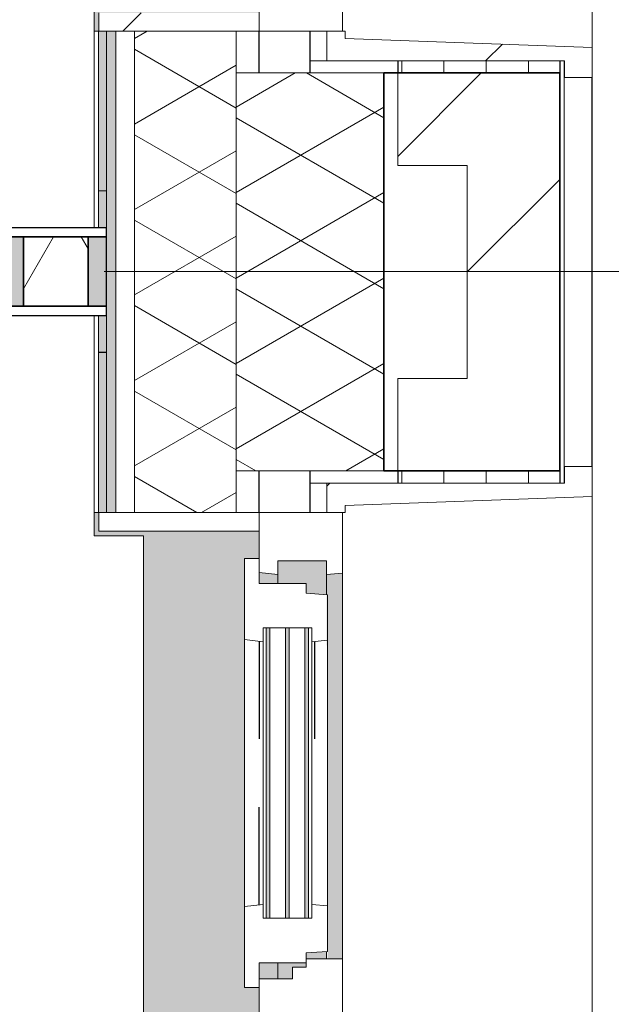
# Model space of a CAD drawing. Extents: x 3176 to 58266, y 1852 to 38199.
# Tile 237 of 256: x 54203 to 54842, y 29536 to 30601. Entities that reach past the tile are written whole.
import ezdxf

# ---------------------------------------------------------------- set-up
doc = ezdxf.new("R2010")
doc.units = 0
doc.header["$LTSCALE"] = 50
doc.linetypes.add('Onderlegger 1e verdieping$0$gestippeld', pattern=[6.35, 3.175, -3.175])
doc.linetypes.add('Onderlegger 1e verdieping$0$stramien', pattern=[22.225, 12.7, -3.175, 3.175, -3.175])
doc.layers.get('0').update_dxf_attribs({"linetype": 'CONTINUOUS'})
for name, color, linetype, lineweight in [('Onderlegger 1e verdieping$0$A-DETL-MBND', 8, 'CONTINUOUS', 18), ('Onderlegger 1e verdieping$0$A-GLAZ', 8, 'CONTINUOUS', 25), ('Onderlegger 1e verdieping$0$A-GLAZ-GLAS', 8, 'CONTINUOUS', 25), ('Onderlegger 1e verdieping$0$A-WALL', 8, 'CONTINUOUS', 25), ('Onderlegger 1e verdieping$0$A-WALL-PATT', 8, 'CONTINUOUS', 50), ('Onderlegger 1e verdieping$0$I-WALL', 8, 'CONTINUOUS', 25), ('Onderlegger 1e verdieping$0$S-GRID', 8, 'CONTINUOUS', 18)]:
    doc.layers.add(name, color=color, linetype=linetype, lineweight=lineweight)
pattern_1 = [(270, (58316.48, 35828.203), (45.688, 3e-15), []), (0, (58316.48, 35828.2), (45.688, 105), [45.688, -45.688])]
pattern_2 = [(315, (-31244.54, 54611.6), (212.132, 212.132), [])]
pattern_3 = [(315, (-29411.2, 54611.6), (212.132, 212.132), [])]

# ---------------------------------------------------------------- blocks, each defined once
blk = doc.blocks.new('Onderlegger 1e verdieping$0$22_KA_systeempanel_dicht - staal-V115-Plotview 1e Verdieping - schaal 1 op 100')
at = {"layer": 'Onderlegger 1e verdieping$0$A-GLAZ', "lineweight": 18}
h = blk.add_hatch(color=256, dxfattribs=at)
h.paths.add_polyline_path([(55, -37.5), (55, 37.5), (35, 37.5), (35, -37.5)], flags=0)
h.paths.add_polyline_path([(-55, -37.5), (-35, -37.5), (-35, 37.5), (-55, 37.5)], flags=0)
h = blk.add_hatch(dxfattribs=at)
h.set_pattern_fill('FP_145', color=256, style=0, pattern_type=2)
h.set_pattern_definition([(60, (-54241.6, -30328.2), (-103.92305, 60), []), (120, (-54241.6, -30328.2), (-103.92305, -60), [])])
h.paths.add_polyline_path([(35, -37.5), (35, 37.5), (-35, 37.5), (-35, -37.5)], flags=0)
at = {"layer": 'Onderlegger 1e verdieping$0$A-GLAZ'}
for p, q in [((55, 47.5), (-55, 47.5)), ((-55, 47.5), (-55, 37.5)), ((55, 37.5), (55, 47.5)), ((-55, 37.5), (55, 37.5)), ((-35, 37.5), (-55, 37.5)), ((-55, 37.5), (-55, -37.5)), ((35, 37.5), (-35, 37.5)), ((-35, 37.5), (-35, -37.5)), ((-35, -37.5), (-35, 37.5)), ((35, -37.5), (35, 37.5)), ((55, 37.5), (35, 37.5)), ((35, 37.5), (35, -37.5)), ((55, -37.5), (55, 37.5)), ((55, -37.5), (-55, -37.5)), ((-55, -37.5), (-55, -47.5)), ((-55, -37.5), (-35, -37.5)), ((-35, -37.5), (35, -37.5)), ((35, -37.5), (55, -37.5)), ((55, -47.5), (55, -37.5)), ((-55, -47.5), (55, -47.5))]:
    blk.add_line(p, q, dxfattribs=at)
blk = doc.blocks.new('Onderlegger 1e verdieping$0$31_KA_Houten kozijn metselwerkgevel met draaiend deel verdieping - 31_KA_Houten kozijn metselwerkgevel met draaiend deel verdieping-V236-Plotview 1e Verdieping - schaal 1 op 100')
at = {"layer": 'Onderlegger 1e verdieping$0$A-GLAZ'}
blk.add_hatch(color=256, dxfattribs=at).paths.add_polyline_path([(-656.5, 323.5), (-636.5, 323.5), (-636.5, 150), (143, 150), (143, 166), (607, 166), (607, 150), (636.5, 150), (636.5, 323.5), (656.5, 323.5), (656.5, 328.5), (631.5, 328.5), (631.5, 275), (-631.5, 275), (-631.5, 328.5), (-656.5, 328.5)], flags=0)
at = {"layer": 'Onderlegger 1e verdieping$0$A-GLAZ', "lineweight": 18}
h = blk.add_hatch(dxfattribs=at)
h.set_pattern_fill('FP_297', color=256, style=0, pattern_type=2)
h.set_pattern_definition(pattern_2)
h.paths.add_polyline_path([(-656.5, 213.6), (-656.5, 150), (-636.5, 150), (-636.8, 323.5), (-656.5, 323.5)], flags=0)
h.paths.add_polyline_path([(636.5, 213.6), (636.5, 150), (656.5, 150), (656.5, 323.5), (636.5, 323.5)], flags=0)
h = blk.add_hatch(dxfattribs=at)
h.set_pattern_fill('FP_297', color=256, style=0, pattern_type=2)
h.set_pattern_definition(pattern_2)
h.paths.add_polyline_path([(-706.5, -180.1), (-706.5, -210.1), (-673.9, -210.1), (-664.2, 56.9), (-656.5, 56.9), (-656.5, 76.9), (-688.5, 76.9), (-688.5, -180.1)], flags=0)
for p, q in [((-656.5, 323.5), (-656.5, 328.5)), ((-636.5, 323.5), (-656.5, 323.5)), ((-656.5, 323.5), (-656.5, 150)), ((-656.5, 150), (-636.5, 150)), ((-591.8, 150), (-656.5, 150)), ((-656.5, 150), (-656.5, 60)), ((-688.5, 94.9), (-688.5, 76.9)), ((-656.5, 76.9), (-688.5, 76.9)), ((-688.5, 76.9), (-688.5, -180.1)), ((-656.5, 56.9), (-656.5, 76.9)), ((-673.9, -210.1), (-664.2, 56.9)), ((-664.2, 56.9), (-656.5, 56.9)), ((-656.5, 60), (-591.1, 60)), ((-688.5, -180.1), (-706.5, -180.1)), ((-706.5, -180.1), (-706.5, -210.1)), ((-706.5, -210.1), (-673.9, -210.1)), ((673.9, -210.1), (-673.9, -210.1))]:
    blk.add_line(p, q, dxfattribs=at)
blk = doc.blocks.new('Onderlegger 1e verdieping$0$31_KA_Houten kozijn metselwerkgevel met draaiend deel verdieping - 31_KA_Houten kozijn metselwerkgevel met draaiend deel verdieping-V245-Plotview 1e Verdieping - schaal 1 op 100')
at = {"layer": 'Onderlegger 1e verdieping$0$A-GLAZ'}
blk.add_hatch(color=256, dxfattribs=at).paths.add_polyline_path([(-656.5, 323.5), (-636.5, 323.5), (-636.5, 150), (143, 150), (143, 166), (607, 166), (607, 150), (636.5, 150), (636.5, 323.5), (656.5, 323.5), (656.5, 328.5), (631.5, 328.5), (631.5, 275), (-631.5, 275), (-631.5, 328.5), (-656.5, 328.5)], flags=0)
h = blk.add_hatch(color=256, dxfattribs=at)
h.paths.add_polyline_path([(-591.8, 150), (-589.5, 129.8), (92, 129.8), (94.3, 150), (-589.5, 150)], flags=0)
h.paths.add_polyline_path([(152.5, 145.8), (152.5, 129.8), (170, 129.8), (170, 150), (152.5, 150)], flags=0)
h.paths.add_polyline_path([(580, 145.8), (580, 129.8), (589.5, 129.8), (591.8, 150), (580, 150)], flags=0)
at = {"layer": 'Onderlegger 1e verdieping$0$A-GLAZ', "lineweight": 18}
h = blk.add_hatch(dxfattribs=at)
h.set_pattern_fill('FP_304', color=256, style=0, pattern_type=2)
h.set_pattern_definition(pattern_3)
h.paths.add_polyline_path([(92, 129.8), (107, 129.8), (107, 77), (92, 77), (93.6, 60), (174, 60), (174, 99), (165, 99), (165, 114), (152.5, 114), (152.5, 150), (94.3, 150)], flags=0)
at = {"layer": 'Onderlegger 1e verdieping$0$A-GLAZ'}
h = blk.add_hatch(color=256, dxfattribs=at)
h.paths.add_polyline_path([(-604.5, 101.3), (-604.5, 84.3), (107, 84.3), (107, 101.3), (-591.8, 101.3)], flags=0)
h.paths.add_polyline_path([(-604.5, 129.8), (-604.5, 126.3), (107, 126.3), (107, 129.8), (-591.8, 129.8)], flags=0)
h.paths.add_polyline_path([(-604.5, 105.3), (107, 105.3), (107, 122.3), (-604.5, 122.3)], flags=0)
h.paths.add_polyline_path([(-604.5, 80.3), (-604.5, 77), (107, 77), (107, 80.3), (-594.4, 80.3)], flags=0)
h.paths.add_polyline_path([(152.5, 114), (165, 114), (165, 99), (170, 99), (170, 129.8), (152.5, 129.8)], flags=0)
h.paths.add_polyline_path([(174, 77), (182.1, 77), (180.5, 99), (174, 99), (174, 93)], flags=0)
h.paths.add_polyline_path([(567.9, 77), (604.5, 77), (604.5, 129.8), (580, 129.8), (580, 99), (569.5, 99), (569.1, 93)], flags=0)
h = blk.add_hatch(color=256, dxfattribs=at)
h.paths.add_polyline_path([(-591.1, 60), (93.6, 60), (92, 77), (-589.5, 77)], flags=0)
h.paths.add_polyline_path([(174, 60), (591.1, 60), (589.5, 77), (174, 76)], flags=0)
at = {"layer": 'Onderlegger 1e verdieping$0$A-GLAZ', "lineweight": 18}
h = blk.add_hatch(dxfattribs=at)
h.set_pattern_fill('FP_304', color=256, style=0, pattern_type=2)
h.set_pattern_definition(pattern_3)
h.paths.add_polyline_path([(656.5, 56.9), (664.2, 56.9), (673.9, -210.1), (706.5, -210.1), (706.5, -180.1), (688.5, -180.1), (688.5, 76.9), (656.5, 76.9)], flags=0)
for p, q in [((636.5, 323.5), (636.5, 150)), ((656.5, 323.5), (636.5, 323.5)), ((656.5, 328.5), (656.5, 323.5)), ((656.5, 150), (656.5, 323.5)), ((143, 150), (94.3, 150)), ((152.5, 114), (152.5, 150)), ((591.8, 150), (589.5, 129.8)), ((656.5, 150), (607, 150)), ((636.5, 150), (656.5, 150)), ((656.5, 60), (656.5, 150)), ((152.5, 129.8), (170, 129.8)), ((580, 129.8), (589.5, 129.8)), ((589.5, 129.8), (604.5, 129.8)), ((604.5, 129.8), (604.5, 77)), ((165, 114), (152.5, 114)), ((165, 99), (165, 114)), ((170, 99), (165, 99)), ((174, 60), (174, 99)), ((688.5, 76.9), (688.5, 94.9)), ((182.1, 77), (174, 77)), ((589.5, 77), (567.9, 77)), ((604.5, 77), (589.5, 77)), ((589.5, 77), (591.1, 60)), ((656.5, 76.9), (688.5, 76.9)), ((656.5, 56.9), (656.5, 76.9)), ((688.5, 76.9), (688.5, -180.1)), ((93.6, 60), (174, 60)), ((174, 60), (591.1, 60)), ((591.1, 60), (656.5, 60)), ((664.2, 56.9), (656.5, 56.9)), ((673.9, -210.1), (664.2, 56.9)), ((688.5, -180.1), (706.5, -180.1)), ((706.5, -180.1), (706.5, -210.1)), ((673.9, -210.1), (-673.9, -210.1)), ((706.5, -210.1), (673.9, -210.1))]:
    blk.add_line(p, q, dxfattribs=at)
blk = doc.blocks.new('Onderlegger 1e verdieping$0$31_KA_Houten kozijn draaiend deel metselwerkgevel - Type-V246-Plotview 1e Verdieping - schaal 1 op 100')
at = {"layer": 'Onderlegger 1e verdieping$0$A-GLAZ', "lineweight": 18}
for p, q in [((60.7, 16), (-27, 16)), ((-27, 16), (-27, 0)), ((63, -4.2), (60.7, 16)), ((349.3, 16), (60.7, 16)), ((349.3, 16), (347, -4.2)), ((437, 16), (349.3, 16)), ((437, 0), (437, 16)), ((410, 0), (437, 0)), ((-27, 0), (0, 0)), ((0, 0), (0, -51)), ((48, -7.5), (48, -4.2)), ((48, -4.2), (63, -4.2)), ((63, -4.2), (347, -4.2)), ((347, -4.2), (362, -4.2)), ((362, -4.2), (362, -7.5)), ((410, -51), (410, 0)), ((48, -28.5), (48, -11.5)), ((362, -11.5), (362, -28.5)), ((48, -49.5), (48, -32.5)), ((362, -32.5), (362, -49.5)), ((0, -51), (10.5, -51)), ((10.5, -51), (12.2, -74)), ((397.8, -74), (399.5, -51)), ((399.5, -51), (410, -51)), ((48, -57), (48, -53.5)), ((63, -57), (48, -57)), ((61.4, -74), (63, -57)), ((347, -57), (63, -57)), ((362, -57), (347, -57)), ((347, -57), (348.6, -74)), ((362, -53.5), (362, -57)), ((12.2, -74), (61.4, -74)), ((61.4, -74), (348.6, -74)), ((348.6, -74), (397.8, -74))]:
    blk.add_line(p, q, dxfattribs=at)
at = {"layer": 'Onderlegger 1e verdieping$0$A-GLAZ', "linetype": 'Onderlegger 1e verdieping$0$gestippeld'}
blk.add_line((347.3, -60), (241.8, -60), dxfattribs=at)
at = {"layer": 'Onderlegger 1e verdieping$0$A-GLAZ-GLAS'}
for p, q in [((62.5, 0), (168.2, 0)), ((347.5, 0), (241.8, 0))]:
    blk.add_line(p, q, dxfattribs=at)
blk = doc.blocks.new('Onderlegger 1e verdieping$0$31_KA_Houten kozijn metselwerkgevel triple glas - Type-9950170-Plotview 1e Verdieping - schaal 1 op 100')
at = {"layer": 'Onderlegger 1e verdieping$0$A-GLAZ'}
for points in [[(135.2, 0), (0, 0), (0, -4), (314, -4), (314, 0)], [(135.2, -21), (0, -21), (0, -25), (314, -25), (314, -21)], [(314, -42), (0, -42), (0, -46), (314, -46)]]:
    blk.add_hatch(color=256, dxfattribs=at).paths.add_polyline_path(points, flags=0)
at = {"layer": 'Onderlegger 1e verdieping$0$A-GLAZ', "lineweight": 18}
for p, q in [((314, 0), (0, 0)), ((0, 0), (0, -4)), ((314, -4), (314, 0)), ((0, -4), (314, -4)), ((314, -21), (0, -21)), ((0, -21), (0, -25)), ((314, -25), (314, -21)), ((0, -25), (314, -25)), ((314, -42), (0, -42)), ((0, -42), (0, -46)), ((314, -46), (314, -42)), ((0, -46), (314, -46))]:
    blk.add_line(p, q, dxfattribs=at)
blk = doc.blocks.new('Onderlegger 1e verdieping$0$31_KA_Dubbel houten kozijn metselwerkgevel met draaiend deel begane grond - 31_KA_Dubbel houten kozijn metselwerkgevel met draaiend deel begane grond-V284-Plotview 1e Verdieping - schaal 1 op 100')
at = {"layer": 'Onderlegger 1e verdieping$0$A-DETL-MBND'}
for points in [[(-952.2, -323.6), (-952.2, -315), (-1124.7, -315), (-1124.7, -323.6)], [(-604.3, -315), (-777.5, -315), (-777.5, -323.6), (-604.3, -323.5)]]:
    blk.add_hatch(color=256, dxfattribs=at).paths.add_polyline_path(points, flags=0)
h = blk.add_hatch(color=256, dxfattribs=at)
h.paths.add_polyline_path([(-777.8, -323.6), (-777.8, -315), (-817.3, -315), (-817.3, -323.6)], flags=0)
h.paths.add_polyline_path([(-912.3, -315), (-952.2, -315), (-952.2, -323.6), (-912.3, -323.6)], flags=0)
for p, q in [((-1074.8, 209.9), (-654.2, 209.9)), ((-1074.7, 210), (-654.3, 210)), ((-1092.7, 179.9), (-636.3, 179.9)), ((-952.2, -323.6), (-952.2, -315)), ((-777.8, -315), (-777.8, -323.6)), ((-777.5, -323.6), (-777.5, -315)), ((-952.2, -323.6), (-1124.7, -323.6)), ((-912.3, -323.6), (-952.2, -323.6)), ((-777.8, -323.6), (-817.3, -323.6)), ((-604.3, -323.6), (-777.5, -323.6))]:
    blk.add_line(p, q, dxfattribs=at)
blk = doc.blocks.new('Onderlegger 1e verdieping$0$vensterbank tweede verdieping1 - vensterbank tweede verdieping-12034844-Plotview 1e Verdieping - schaal 1 op 100')
at = {"layer": 'Onderlegger 1e verdieping$0$A-GLAZ', "lineweight": 18}
for p, q in [((54283.1, 30375.7), (54283.1, 30613)), ((54283.1, 30042.7), (54283.1, 30280.7)), ((54336.6, 30042.7), (54283.1, 30042.7)), ((54336.6, 28779.7), (54336.6, 30042.7))]:
    blk.add_line(p, q, dxfattribs=at)
blk = doc.blocks.new('Onderlegger 1e verdieping')
at = {"layer": 'Onderlegger 1e verdieping$0$A-WALL-PATT', "lineweight": 18}
h = blk.add_hatch(dxfattribs=at)
h.set_pattern_fill('FP_326', color=256, angle=60, style=0, pattern_type=2)
h.set_pattern_definition([(150, (54396.6, 19258.2), (-80.01037, -46.18203), []), (210, (54396.6, 19350.6), (-0.01037, -92.38203), [])])
h.paths.add_polyline_path([(54326.6, 2428.2), (54436.6, 2428.2), (54436.6, 3065.4), (54326.6, 3065.4), (54326.6, 2538.2)], flags=0)
h.paths.add_polyline_path([(54326.6, 4401), (54436.6, 4401), (54436.6, 4921.4), (54326.6, 4921.4), (54326.6, 4550.3)], flags=0)
h.paths.add_polyline_path([(54436.6, 6234.4), (54436.6, 6754.7), (54326.6, 6754.7), (54326.6, 6234.4), (54398, 6234.4)], flags=0)
h.paths.add_polyline_path([(54326.6, 8067.7), (54436.6, 8067.7), (54436.6, 8588.1), (54326.6, 8588.1), (54326.6, 8394.9)], flags=0)
h.paths.add_polyline_path([(54436.6, 9901.1), (54436.6, 10421.4), (54326.6, 10421.4), (54326.6, 9901.1), (54398, 9901.1)], flags=0)
h.paths.add_polyline_path([(54436.6, 11734.4), (54436.6, 12254.7), (54326.6, 12254.7), (54326.6, 11734.4), (54398, 11734.4)], flags=0)
h.paths.add_polyline_path([(54398, 13567.7), (54436.6, 13567.7), (54436.6, 14088.7), (54326.6, 14088.7), (54326.6, 13567.7)], flags=0)
h.paths.add_polyline_path([(54436.6, 15401.7), (54436.6, 15922), (54326.6, 15922), (54326.6, 15401.7), (54398, 15401.7)], flags=0)
h.paths.add_polyline_path([(54436.6, 17235), (54436.6, 17755.4), (54326.6, 17755.4), (54326.6, 17235), (54398, 17235)], flags=0)
h.paths.add_polyline_path([(54326.6, 19068.4), (54436.6, 19068.4), (54436.6, 19588), (54326.6, 19588), (54326.6, 19074.1)], flags=0)
h.paths.add_polyline_path([(54398, 20901), (54436.6, 20901), (54436.6, 21421.4), (54326.6, 21421.4), (54326.6, 20901)], flags=0)
h.paths.add_polyline_path([(54436.6, 22734.4), (54436.6, 23254.7), (54326.6, 23254.7), (54326.6, 22734.4), (54398, 22734.4)], flags=0)
h.paths.add_polyline_path([(54436.6, 24567.7), (54436.6, 25088), (54326.6, 25088), (54326.6, 24567.7), (54398, 24567.7)], flags=0)
h.paths.add_polyline_path([(54398, 26401), (54436.6, 26401), (54436.6, 26921.4), (54326.6, 26921.4), (54326.6, 26401)], flags=0)
h.paths.add_polyline_path([(54326.6, 28234.4), (54436.6, 28234.4), (54436.6, 28754.7), (54326.6, 28754.7), (54326.6, 28471.9)], flags=0)
h.paths.add_polyline_path([(54326.6, 30067.7), (54436.6, 30067.7), (54436.6, 30588), (54326.6, 30588), (54326.6, 30180.6)], flags=0)
h.paths.add_polyline_path([(54398, 31901), (54436.6, 31901), (54436.6, 32421.4), (54326.6, 32421.4), (54326.6, 31901)], flags=0)
h.paths.add_polyline_path([(54436.6, 33734.4), (54436.6, 34255.4), (54326.6, 34255.4), (54326.6, 33734.4), (54398, 33734.4)], flags=0)
h.paths.add_polyline_path([(54436.6, 35545), (54436.6, 35548.4), (54326.6, 35548.4), (54326.6, 35545), (54398, 35545)], flags=0)
h.paths.add_polyline_path([(54331.3, 35568.4), (54436.6, 35568.4), (54436.6, 36118.2), (54326.6, 36118.2), (54326.6, 35568.4)], flags=0)
h = blk.add_hatch(dxfattribs=at)
h.set_pattern_fill('FP_80', color=256, style=0, pattern_type=2)
h.set_pattern_definition([(0, (0, 0), (406.4, 101.6), [33.528, -271.272, 33.528, -271.272, -1625.6]), (0, (0, 0), (406.4, 101.6), [-609.6, 33.528, -576.072, 33.528, -271.272, -711.2]), (0, (0, 0), (406.4, 101.6), [-1524, 33.528, -169.672, 33.528, -474.472]), (120, (152.4, 50.8), (-291.18818, 301.15272), [33.528, -271.272, 33.528, -271.272, -1625.6]), (120, (152.4, 50.8), (-291.18818, 301.15272), [-609.6, 33.528, -576.072, 33.528, -271.272, -711.2]), (120, (152.4, 50.8), (-291.18818, 301.15272), [-1524, 33.528, -169.672, 33.528, -474.472]), (240, (203.2, 254), (-115.21182, -402.75272), [33.528, -271.272, 33.528, -271.272, -1625.6]), (240, (203.2, 254), (-115.21182, -402.75272), [-609.6, 33.528, -576.072, 33.528, -271.272, -711.2]), (240, (203.2, 254), (-115.21182, -402.75272), [-1524, 33.528, -169.672, 33.528, -474.472])])
h.paths.add_polyline_path([(54296.6, 2558.2), (54306.6, 2558.2), (54306.6, 3065.4), (54296.6, 3065.4), (54296.6, 2568.2)], flags=0)
h.paths.add_polyline_path([(54306.6, 4401), (54306.6, 4921.4), (54296.6, 4921.4), (54296.6, 4401)], flags=0)
h.paths.add_polyline_path([(54296.6, 6234.4), (54306.6, 6234.4), (54306.6, 6754.7), (54296.6, 6754.7), (54296.6, 6259)], flags=0)
h.paths.add_polyline_path([(54296.6, 8067.7), (54306.6, 8067.7), (54306.6, 8588.1), (54296.6, 8588.1), (54296.6, 8394.9)], flags=0)
h.paths.add_polyline_path([(54306.6, 9901.1), (54306.6, 10421.4), (54296.6, 10421.4), (54296.6, 9901.1)], flags=0)
h.paths.add_polyline_path([(54306.6, 11734.4), (54306.6, 12254.7), (54296.6, 12254.7), (54296.6, 11734.4)], flags=0)
h.paths.add_polyline_path([(54306.6, 13567.7), (54306.6, 14088.7), (54296.6, 14088.7), (54296.6, 13567.7)], flags=0)
h.paths.add_polyline_path([(54306.6, 15401.7), (54306.6, 15922), (54296.6, 15922), (54296.6, 15401.7)], flags=0)
h.paths.add_polyline_path([(54306.6, 17235), (54306.6, 17755.4), (54296.6, 17755.4), (54296.6, 17235)], flags=0)
h.paths.add_polyline_path([(54306.6, 19068.4), (54306.6, 19068.4), (54306.6, 19588), (54296.6, 19588), (54296.6, 19068.4)], flags=0)
h.paths.add_polyline_path([(54306.6, 20901), (54306.6, 21421.4), (54296.6, 21421.4), (54296.6, 20901)], flags=0)
h.paths.add_polyline_path([(54296.6, 22734.4), (54306.6, 22734.4), (54306.6, 23254.7), (54296.6, 23254.7), (54296.6, 22918.7)], flags=0)
h.paths.add_polyline_path([(54296.6, 24567.7), (54306.6, 24567.7), (54306.6, 25088), (54296.6, 25088), (54296.6, 24627.3)], flags=0)
h.paths.add_polyline_path([(54306.6, 26401), (54306.6, 26921.4), (54296.6, 26921.4), (54296.6, 26401)], flags=0)
h.paths.add_polyline_path([(54306.6, 28234.4), (54306.6, 28754.7), (54296.6, 28754.7), (54296.6, 28234.4)], flags=0)
h.paths.add_polyline_path([(54306.6, 30067.7), (54306.6, 30588), (54296.6, 30588), (54296.6, 30067.7)], flags=0)
h.paths.add_polyline_path([(54306.6, 31901), (54306.6, 32421.4), (54296.6, 32421.4), (54296.6, 31901)], flags=0)
h.paths.add_polyline_path([(54306.6, 33734.4), (54306.6, 34255.4), (54296.6, 34255.4), (54296.6, 33734.4)], flags=0)
h.paths.add_polyline_path([(54296.6, 35545), (54306.6, 35545), (54306.5, 35548.4), (54296.6, 35548.4)], flags=0)
h.paths.add_polyline_path([(54296.6, 35568.4), (54306.6, 35568.4), (54306.6, 36088.2), (54296.6, 36088.2), (54296.6, 35733.8)], flags=0)
h = blk.add_hatch(dxfattribs=at)
h.set_pattern_fill('FP_7', color=256, angle=60, style=0, pattern_type=2)
h.set_pattern_definition([(150, (54746.6, 18953.2), (-80.01037, -46.18203), []), (210, (54746.6, 19045.6), (-0.01037, -92.38203), [])])
h.paths.add_polyline_path([(54596.6, 2268.2), (54596.6, 3043), (54436.6, 3043), (54436.6, 2268.2)], flags=0)
h.paths.add_polyline_path([(54596.6, 4446), (54596.6, 4876.4), (54436.6, 4876.4), (54436.6, 4446)], flags=0)
h.paths.add_polyline_path([(54436.6, 6279.4), (54596.6, 6279.4), (54596.6, 6709.7), (54436.6, 6709.7), (54436.6, 6686.2)], flags=0)
h.paths.add_polyline_path([(54596.6, 8112.7), (54596.6, 8543.1), (54436.6, 8543.1), (54436.6, 8112.7)], flags=0)
h.paths.add_polyline_path([(54436.6, 9946.1), (54596.6, 9946.1), (54596.6, 10376.4), (54436.6, 10376.4), (54436.6, 10103.6)], flags=0)
h.paths.add_polyline_path([(54596.6, 11779.4), (54596.6, 12209.7), (54436.6, 12209.7), (54436.6, 11779.4)], flags=0)
h.paths.add_polyline_path([(54436.6, 13612.7), (54596.6, 13612.7), (54596.6, 14043.7), (54436.6, 14043.7), (54436.6, 13948.1)], flags=0)
h.paths.add_polyline_path([(54436.6, 15446.7), (54596.6, 15446.7), (54596.6, 15877), (54436.6, 15877), (54436.6, 15656.8)], flags=0)
h.paths.add_polyline_path([(54596.6, 17280), (54596.6, 17710.4), (54436.6, 17710.4), (54436.6, 17280)], flags=0)
h.paths.add_polyline_path([(54436.6, 19113.4), (54596.6, 19113.4), (54596.6, 19543), (54436.6, 19543), (54436.6, 19501.3)], flags=0)
h.paths.add_polyline_path([(54596.6, 20946), (54596.6, 21376.4), (54436.6, 21376.4), (54436.6, 20946)], flags=0)
h.paths.add_polyline_path([(54596.6, 22779.4), (54596.6, 23209.7), (54436.6, 23209.7), (54436.6, 22779.4)], flags=0)
h.paths.add_polyline_path([(54596.6, 24612.7), (54596.6, 25043), (54436.6, 25043), (54436.6, 24612.7)], flags=0)
h.paths.add_polyline_path([(54596.6, 26446), (54596.6, 26876.4), (54436.6, 26876.4), (54436.6, 26446)], flags=0)
h.paths.add_polyline_path([(54596.6, 28279.4), (54596.6, 28709.7), (54436.6, 28709.7), (54436.6, 28279.4)], flags=0)
h.paths.add_polyline_path([(54596.6, 30112.7), (54596.6, 30543), (54436.6, 30543), (54436.6, 30112.7)], flags=0)
h.paths.add_polyline_path([(54596.6, 31946), (54596.6, 32376.4), (54436.6, 32376.4), (54436.6, 31946)], flags=0)
h.paths.add_polyline_path([(54596.6, 33779.4), (54596.6, 34210.4), (54436.6, 34210.4), (54436.6, 33779.4)], flags=0)
h.paths.add_polyline_path([(54596.6, 35613.4), (54596.6, 35828.2), (54436.6, 35828.2), (54436.6, 35613.4)], flags=0)
h = blk.add_hatch(dxfattribs=at)
h.set_pattern_fill('FP_2', color=256, angle=45, style=0, pattern_type=2)
h.set_pattern_definition([(45, (400, -4e-13), (-565.685, 565.685), []), (45, (600, -6e-13), (-565.685, 565.685), [])])
h.paths.add_polyline_path([(54786.6, 2078.2), (54786.6, 3043), (54611.6, 3043), (54611.6, 2943), (54686.6, 2943), (54686.6, 2078.2)], flags=0)
h.paths.add_polyline_path([(54664.6, 4446), (54786.6, 4446), (54786.6, 4876.4), (54611.6, 4876.4), (54611.6, 4776.4), (54686.6, 4776.4), (54686.6, 4546), (54611.6, 4546), (54611.6, 4446)], flags=0)
h.paths.add_polyline_path([(54664.6, 6279.4), (54786.6, 6279.4), (54786.6, 6709.7), (54611.6, 6709.7), (54611.6, 6609.7), (54686.6, 6609.7), (54686.6, 6379.4), (54611.6, 6379.4), (54611.6, 6279.4)], flags=0)
h.paths.add_polyline_path([(54611.6, 8112.7), (54786.6, 8112.7), (54786.6, 8543.1), (54611.6, 8543.1), (54611.6, 8443.1), (54686.6, 8443.1), (54686.6, 8212.7), (54611.6, 8212.7), (54611.6, 8181.3)], flags=0)
h.paths.add_polyline_path([(54664.6, 9946.1), (54786.6, 9946.1), (54786.6, 10376.4), (54611.6, 10376.4), (54611.6, 10276.4), (54686.6, 10276.4), (54686.6, 10046.1), (54611.6, 10046.1), (54611.6, 9946.1)], flags=0)
h.paths.add_polyline_path([(54611.6, 11779.4), (54786.6, 11779.4), (54786.6, 12209.7), (54611.6, 12209.7), (54611.6, 12109.7), (54686.6, 12109.7), (54686.6, 11879.4), (54611.6, 11879.4), (54611.6, 11812.2)], flags=0)
h.paths.add_polyline_path([(54611.6, 13612.7), (54786.6, 13612.7), (54786.6, 14043.7), (54611.6, 14043.7), (54611.6, 13943.7), (54686.6, 13943.7), (54686.6, 13712.7), (54611.6, 13712.7)], flags=0)
h.paths.add_polyline_path([(54664.6, 15446.7), (54786.6, 15446.7), (54786.6, 15877), (54611.6, 15877), (54611.6, 15777), (54686.6, 15777), (54686.6, 15546.7), (54611.6, 15546.7), (54611.6, 15446.7)], flags=0)
h.paths.add_polyline_path([(54664.6, 17280), (54786.6, 17280), (54786.6, 17710.4), (54611.6, 17710.4), (54611.6, 17610.4), (54686.6, 17610.4), (54686.6, 17380), (54611.6, 17380), (54611.6, 17280)], flags=0)
h.paths.add_polyline_path([(54611.6, 19113.4), (54786.6, 19113.4), (54786.6, 19543), (54611.6, 19543), (54611.6, 19443), (54686.6, 19443), (54686.6, 19213.4), (54611.6, 19213.4)], flags=0)
h.paths.add_polyline_path([(54664.6, 20946), (54786.6, 20946), (54786.6, 21376.4), (54611.6, 21376.4), (54611.6, 21276.4), (54686.6, 21276.4), (54686.6, 21046), (54611.6, 21046), (54611.6, 20946)], flags=0)
h.paths.add_polyline_path([(54664.6, 22779.4), (54786.6, 22779.4), (54786.6, 23209.7), (54611.6, 23209.7), (54611.6, 23109.7), (54686.6, 23109.7), (54686.6, 22879.4), (54611.6, 22879.4), (54611.6, 22779.4)], flags=0)
h.paths.add_polyline_path([(54664.6, 24612.7), (54786.6, 24612.7), (54786.6, 25043), (54611.6, 25043), (54611.6, 24943), (54686.6, 24943), (54686.6, 24712.7), (54611.6, 24712.7), (54611.6, 24612.7)], flags=0)
h.paths.add_polyline_path([(54611.6, 26446), (54786.6, 26446), (54786.6, 26876.4), (54611.6, 26876.4), (54611.6, 26776.4), (54686.6, 26776.4), (54686.6, 26546), (54611.6, 26546)], flags=0)
h.paths.add_polyline_path([(54786.6, 28279.4), (54786.6, 28709.7), (54611.6, 28709.7), (54611.6, 28609.7), (54686.6, 28609.7), (54686.6, 28379.4), (54611.6, 28379.4), (54611.6, 28279.4), (54664.6, 28279.4)], flags=0)
h.paths.add_polyline_path([(54664.6, 30112.7), (54786.6, 30112.7), (54786.6, 30543), (54611.6, 30543), (54611.6, 30443), (54686.6, 30443), (54686.6, 30212.7), (54611.6, 30212.7), (54611.6, 30112.7)], flags=0)
h.paths.add_polyline_path([(54664.6, 31946), (54786.6, 31946), (54786.6, 32376.4), (54611.6, 32376.4), (54611.6, 32276.4), (54686.6, 32276.4), (54686.6, 32046), (54611.6, 32046), (54611.6, 31946)], flags=0)
h.paths.add_polyline_path([(54786.6, 33779.4), (54786.6, 34210.4), (54611.6, 34210.4), (54611.6, 34110.4), (54686.6, 34110.4), (54686.6, 33879.4), (54611.6, 33879.4), (54611.6, 33779.4), (54664.6, 33779.4)], flags=0)
h.paths.add_polyline_path([(54611.6, 35613.4), (54786.6, 35613.4), (54786.6, 35828.2), (54686.6, 35828.2), (54686.6, 35713.4), (54611.6, 35713.4)], flags=0)
h = blk.add_hatch(dxfattribs=at)
h.set_pattern_fill('FP_8', color=256, style=0, pattern_type=2)
h.set_pattern_definition(pattern_1)
h.paths.add_polyline_path([(54786.6, 30543), (54786.6, 30556), (54611.6, 30556), (54611.6, 30543), (54686.6, 30543)], flags=0)
h.paths.add_polyline_path([(54686.6, 31933), (54786.6, 31933), (54786.6, 31946), (54611.6, 31946), (54611.6, 31933), (54664.6, 31933)], flags=0)
h = blk.add_hatch(dxfattribs=at)
h.set_pattern_fill('FP_8', color=256, style=0, pattern_type=2)
h.set_pattern_definition(pattern_1)
h.paths.add_polyline_path([(54786.6, 28709.7), (54786.6, 28722.7), (54611.6, 28722.7), (54611.6, 28709.7), (54686.6, 28709.7)], flags=0)
h.paths.add_polyline_path([(54686.6, 30099.7), (54786.6, 30099.7), (54786.6, 30112.7), (54611.6, 30112.7), (54611.6, 30099.7), (54664.6, 30099.7)], flags=0)
at = {"layer": 'Onderlegger 1e verdieping$0$A-WALL'}
for p, q in [((54461.6, 30543), (54461.6, 30588)), ((54516.7, 30543), (54516.7, 30588)), ((54611.6, 30556), (54611.6, 30543)), ((54786.6, 30556), (54786.6, 30543)), ((54461.6, 30067.7), (54461.6, 30112.7)), ((54516.7, 30067.7), (54516.7, 30112.7)), ((54611.6, 30112.7), (54611.6, 30099.7)), ((54786.6, 30112.7), (54786.6, 30099.7))]:
    blk.add_line(p, q, dxfattribs=at)
at = {"layer": 'Onderlegger 1e verdieping$0$A-WALL', "lineweight": 18}
for p, q in [((54436.6, 30543), (54436.6, 30112.7)), ((54596.6, 30543), (54436.6, 30543)), ((54611.6, 30543), (54611.6, 30443)), ((54686.6, 30443), (54611.6, 30443)), ((54686.6, 30212.7), (54686.6, 30443)), ((54611.6, 30212.7), (54611.6, 30112.7)), ((54611.6, 30212.7), (54686.6, 30212.7)), ((54436.6, 30112.7), (54596.6, 30112.7))]:
    blk.add_line(p, q, dxfattribs=at)
at = {"layer": 'Onderlegger 1e verdieping$0$A-WALL', "lineweight": 35}
for p, q in [((54786.6, 30543), (54596.6, 30543)), ((54596.6, 30112.7), (54596.6, 30543)), ((54786.6, 30112.7), (54786.6, 30543)), ((54596.6, 30112.7), (54786.6, 30112.7))]:
    blk.add_line(p, q, dxfattribs=at)
at = {"layer": 'Onderlegger 1e verdieping$0$I-WALL', "lineweight": 18}
for p, q in [((54296.6, 30588), (54296.6, 30067.7)), ((54306.6, 30067.7), (54306.6, 30588)), ((54326.6, 30067.7), (54326.6, 30588)), ((54436.6, 30067.7), (54436.6, 30588))]:
    blk.add_line(p, q, dxfattribs=at)
at = {"layer": 'Onderlegger 1e verdieping$0$S-GRID', "linetype": 'Onderlegger 1e verdieping$0$stramien'}
blk.add_line((3176.5, 30328.2), (55473.5, 30328.2), dxfattribs=at)
at = {"layer": 'Onderlegger 1e verdieping$0$A-GLAZ'}
blk.add_blockref('Onderlegger 1e verdieping$0$vensterbank tweede verdieping1 - vensterbank tweede verdieping-12034844-Plotview 1e Verdieping - schaal 1 op 100', (0, 0), dxfattribs=at)
at = {"layer": 'Onderlegger 1e verdieping$0$A-GLAZ', "rotation": 89.99999999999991}
for name, p in [('Onderlegger 1e verdieping$0$31_KA_Houten kozijn metselwerkgevel met draaiend deel verdieping - 31_KA_Houten kozijn metselwerkgevel met draaiend deel verdieping-V236-Plotview 1e Verdieping - schaal 1 op 100', (54611.6, 31244.5)), ('Onderlegger 1e verdieping$0$31_KA_Houten kozijn metselwerkgevel met draaiend deel verdieping - 31_KA_Houten kozijn metselwerkgevel met draaiend deel verdieping-V245-Plotview 1e Verdieping - schaal 1 op 100', (54611.6, 29411.2)), ('Onderlegger 1e verdieping$0$31_KA_Houten kozijn draaiend deel metselwerkgevel - Type-V246-Plotview 1e Verdieping - schaal 1 op 100', (54461.6, 29581.2)), ('Onderlegger 1e verdieping$0$31_KA_Houten kozijn metselwerkgevel triple glas - Type-9950170-Plotview 1e Verdieping - schaal 1 op 100', (54469.1, 29629.2))]:
    blk.add_blockref(name, p, dxfattribs=at)
at = {"layer": 'Onderlegger 1e verdieping$0$A-GLAZ', "lineweight": 18, "rotation": 269.9999999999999}
blk.add_blockref('Onderlegger 1e verdieping$0$31_KA_Dubbel houten kozijn metselwerkgevel met draaiend deel begane grond - 31_KA_Dubbel houten kozijn metselwerkgevel met draaiend deel begane grond-V284-Plotview 1e Verdieping - schaal 1 op 100', (54611.6, 29463.4), dxfattribs=at)
at = {"layer": 'Onderlegger 1e verdieping$0$A-GLAZ', "lineweight": 18}
blk.add_blockref('Onderlegger 1e verdieping$0$22_KA_systeempanel_dicht - staal-V115-Plotview 1e Verdieping - schaal 1 op 100', (54241.6, 30328.2), dxfattribs=at)

msp = doc.modelspace()

# ---------------------------------------------------------------- block references
msp.add_blockref('Onderlegger 1e verdieping', (0, 0))

doc.saveas('drawing.dxf')
